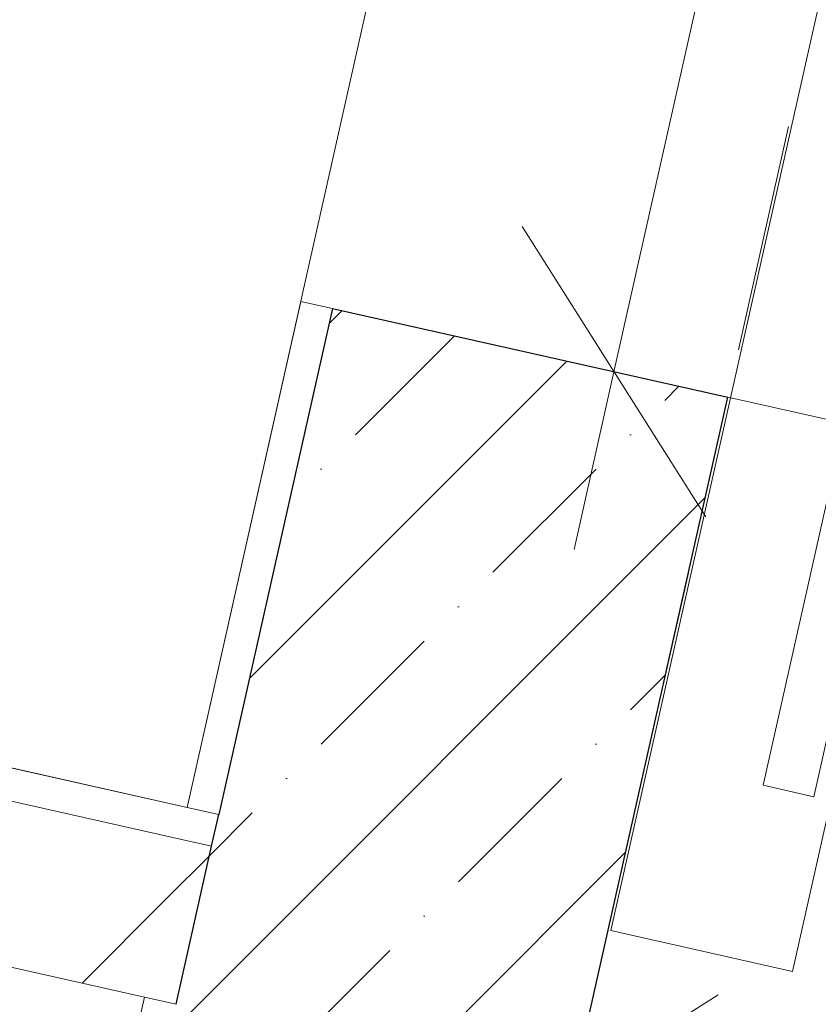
# Model space of a CAD drawing. Header units: millimetres. Extents: x -7213913 to -6999406, y 6129472 to 6470382.
# Tile 196 of 256: x -7187859 to -7187367, y 6174464 to 6175072. Entities that reach past the tile are written whole.
import ezdxf
from ezdxf.enums import TextEntityAlignment as Align

# ---------------------------------------------------------------- set-up
doc = ezdxf.new("R2010")
doc.units = ezdxf.units.MM
doc.header["$MEASUREMENT"] = 0
doc.linetypes.add('короткая штриховая', pattern=[282.222222, 141.111111, -141.111111])
for name, color, linetype in [('S - МОП.АР', 7, 'Continuous'), ('АР-Стены_внутренние_пилоны.АР', 7, 'Continuous'), ('АР-Стены_Перегородки_шахты_.АР', 7, 'Continuous'), ('АР-Чертеж-Размеры.АР', 7, 'Continuous')]:
    doc.layers.add(name, color=color, linetype=linetype)
for name, color, linetype, lineweight in [('S - МОП.АР_Ном._пера__2', 8, 'Continuous', 15), ('АР-вертикальная связь - Лифт.АР_Ном._пера__120', 7, 'Continuous', 0), ('АР-Стены_внутренние_пилоны.АР_Ном._пера__1', 7, 'Continuous', 30), ('АР-Стены_Перегородки_шахты_.АР_Ном._пера__1', 7, 'Continuous', 30), ('АР-Чертеж-Размеры.АР_Ном._пера__1', 7, 'Continuous', 0), ('Двери Archicad_Ном._пера__120', 7, 'Continuous', 0), ('Паспорта Зон Archicad_Ном._пера__1', 7, 'Continuous', 0)]:
    doc.layers.add(name, color=color, linetype=linetype, lineweight=lineweight)
doc.styles.add('РЎР“Р•РќР•Р\xa0Р\x98Р\xa0_РЎРўР\x98Р›Р¬_2', font='calibri.ttf')
doc.styles.add('РЎР“Р•РќР•Р\xa0Р\x98Р\xa0_РЎРўР\x98Р›Р¬_3', font='GOST_Common.ttf')
doc.dimstyles.new('СГЕНЕРИР_СТИЛЬ__3', dxfattribs={"dimtxt": 129.999995, "dimasz": 142.5, "dimexe": 0.18, "dimexo": 300000, "dimgap": 0, "dimtad": 1, "dimdec": 0, "dimzin": 0, "dimdsep": 46, "dimtxsty": 'РЎР“Р•РќР•Р\xa0Р\x98Р\xa0_РЎРўР\x98Р›Р¬_3', "dimblk": 'ARROWHEAD_6', "dimblk1": 'ARROWHEAD_6', "dimblk2": 'ARROWHEAD_6', "dimcen": 0.09, "dimclrd": 7, "dimclre": 7, "dimclrt": 7, "dimazin": 0, "dimtfac": 1, "dimtdec": 4, "dimtmove": 0, "dimatfit": 3, "dimfxl": 1, "dimtolj": 1, "dimtzin": 0, "dimarcsym": 0})
doc.dimstyles.new('СГЕНЕРИР_СТИЛЬ__5', dxfattribs={"dimtxt": 200, "dimasz": 142.5, "dimexe": 0.18, "dimexo": 0.0625, "dimgap": 0, "dimtad": 1, "dimdec": 0, "dimzin": 0, "dimdsep": 46, "dimtxsty": 'РЎР“Р•РќР•Р\xa0Р\x98Р\xa0_РЎРўР\x98Р›Р¬_3', "dimblk": 'ARROWHEAD_6', "dimblk1": 'ARROWHEAD_6', "dimblk2": 'ARROWHEAD_6', "dimcen": 0.09, "dimse1": 1, "dimse2": 1, "dimclrd": 7, "dimclre": 7, "dimclrt": 7, "dimazin": 0, "dimtfac": 1, "dimtdec": 4, "dimtmove": 0, "dimatfit": 3, "dimfxl": 1, "dimtolj": 1, "dimtzin": 0, "dimarcsym": 0})
pattern_1 = [(45, (-6566190.34, 6563027.8), (-111.369318, 111.369318), [0, -105, 0, -157.5]), (110, (-6565840.34, 6563027.8), (148.001588, 53.868173), [0, -77, 0, -133])]
pattern_2 = [(45, (-6566190.34, 6562677.8), (-127.279217, 127.279217), [])]

# ---------------------------------------------------------------- blocks, each defined once
blk = doc.blocks.new('Лифтовой холл _ ПБЗ_1_53_10', base_point=(-7188853.33, 6178755.24))
at = {"layer": 'S - МОП.АР_Ном._пера__2', "color": 8, "linetype": 'Continuous', "lineweight": 15, "flags": 128}
blk.add_lwpolyline([(-7192033.86, 6181367.83), (-7192391.05, 6179777.45), (-7190283.55, 6179304.11), (-7191171.02, 6175352.71), (-7187756.08, 6174585.74), (-7186511.43, 6180127.52)], close=True, dxfattribs=at)
at = {"layer": 'Паспорта Зон Archicad_Ном._пера__1', "color": 7, "lineweight": 0, "style": 'РЎР“Р•РќР•Р\xa0Р\x98Р\xa0_РЎРўР\x98Р›Р¬_3'}
blk.add_attdef('ROOM_NUMBER', text='', height=350, rotation=347.34172, dxfattribs=at).set_placement((-7188399.68, 6179289.78), align=Align.MIDDLE_CENTER)
at = {"layer": 'Паспорта Зон Archicad_Ном._пера__1', "color": 7, "lineweight": 0, "style": 'РЎР“Р•РќР•Р\xa0Р\x98Р\xa0_РЎРўР\x98Р›Р¬_2'}
blk.add_attdef('ROOM_AREA', text='', height=200, rotation=347.34172, dxfattribs=at).set_placement((-7188127.89, 6178691.66), align=Align.MIDDLE_RIGHT)
blk = doc.blocks.new('Прямоугольный Дверной Проем 23[5]_10', base_point=(-6566190.34, 6562677.79))
at = {"layer": 'Двери Archicad_Ном._пера__120', "color": 7, "linetype": 'Continuous', "lineweight": 0}
for p, q in [((-7187685.96, 6174897.98), (-7187666.44, 6174893.6)), ((-7187666.44, 6174893.6), (-7187422.52, 6174838.82))]:
    blk.add_line(p, q, dxfattribs=at)
blk = doc.blocks.new('Стена_23_10', base_point=(-7187679.25, 6174266.15))
at = {"layer": 'АР-Стены_внутренние_пилоны.АР', "linetype": 'Continuous', "lineweight": 0, "true_color": 0x000000}
h = blk.add_hatch(dxfattribs=at)
h.set_pattern_fill('ШТУКАТУРКА__ГИПС_01_000A', color=18, style=0, pattern_type=2)
h.set_pattern_definition(pattern_1)
h.paths.add_polyline_path([(-7187756.08, 6174585.74), (-7187736.57, 6174581.36), (-7187666.44, 6174893.6), (-7187685.96, 6174897.98)])
h = blk.add_hatch(dxfattribs=at)
h.set_pattern_fill('ЖЕЛЕЗОБЕТОН__PROJECT__000A', color=18, style=0, pattern_type=2)
h.set_pattern_definition([(45, (-6566190.34, 6562677.8), (-84.852814, 84.852814), []), (45, (-6566232.77, 6562720.22), (-84.852814, 84.852814), [90, -30, 0, -30])])
h.paths.add_polyline_path([(-7187666.44, 6174893.6), (-7187773.82, 6174415.5), (-7187529.9, 6174360.72), (-7187422.52, 6174838.82)])
h = blk.add_hatch(dxfattribs=at)
h.set_pattern_fill('ШТУКАТУРКА__ГИПС_01_000A', color=18, style=0, pattern_type=2)
h.set_pattern_definition(pattern_1)
h.paths.add_polyline_path([(-7187782.38, 6174468.66), (-7187848.12, 6174175.96), (-7187824.55, 6174189.64), (-7187762.87, 6174464.28)])
at = {"layer": 'АР-Стены_внутренние_пилоны.АР_Ном._пера__1', "color": 7, "linetype": 'Continuous', "lineweight": 0}
for p, q in [((-7187685.96, 6174897.98), (-7187666.44, 6174893.6)), ((-7187736.57, 6174581.36), (-7187756.08, 6174585.74))]:
    blk.add_line(p, q, dxfattribs=at)
at = {"layer": 'АР-Стены_внутренние_пилоны.АР_Ном._пера__1', "color": 7, "linetype": 'Continuous', "lineweight": 30}
for p, q in [((-7187666.44, 6174893.6), (-7187736.57, 6174581.36)), ((-7187666.44, 6174893.6), (-7187422.52, 6174838.82)), ((-7187740.95, 6174561.85), (-7187736.57, 6174581.36)), ((-7187762.87, 6174464.28), (-7187740.95, 6174561.85))]:
    blk.add_line(p, q, dxfattribs=at)
at = {"layer": 'АР-Стены_внутренние_пилоны.АР_Ном._пера__1', "color": 7, "linetype": 'Continuous', "lineweight": 15}
blk.add_line((-7187782.38, 6174468.66), (-7187762.87, 6174464.28), dxfattribs=at)
at = {"layer": 'АР-Стены_внутренние_пилоны.АР_Ном._пера__1', "color": 7, "linetype": 'Continuous', "lineweight": 0, "flags": 128}
for points in [[(-7187685.96, 6174897.98), (-7187756.08, 6174585.74)], [(-7187782.38, 6174468.66), (-7187848.12, 6174175.96)]]:
    blk.add_lwpolyline(points, dxfattribs=at)
at = {"layer": 'АР-Стены_внутренние_пилоны.АР_Ном._пера__1', "color": 7, "linetype": 'Continuous', "lineweight": 30, "flags": 128}
blk.add_lwpolyline([(-7187529.9, 6174360.72), (-7187422.52, 6174838.82)], dxfattribs=at)
at = {"layer": 'Двери Archicad_Ном._пера__120', "color": 7, "linetype": 'Continuous', "lineweight": 0}
blk.add_blockref('Прямоугольный Дверной Проем 23[5]_10', (-6566190.34, 6562677.79), dxfattribs=at)
blk = doc.blocks.new('Стена_269_10', base_point=(-7191338.79, 6175267.41))
at = {"layer": 'АР-Стены_Перегородки_шахты_.АР', "linetype": 'Continuous', "lineweight": 0, "true_color": 0x000000}
h = blk.add_hatch(dxfattribs=at)
h.set_pattern_fill('ШТУКАТУРКА__ГИПС_01_000A', color=18, style=0, pattern_type=2)
h.set_pattern_definition(pattern_1)
h.paths.add_polyline_path([(-7188575.15, 6174749.2), (-7187760.47, 6174566.23), (-7187756.08, 6174585.74), (-7188570.77, 6174768.72)])
h = blk.add_hatch(dxfattribs=at)
h.set_pattern_fill('БЛОКИ_БЕТОННЫЕ_ЭФФЕКТИВН_28', color=18, style=0, pattern_type=2)
h.set_pattern_definition(pattern_2)
h.paths.add_polyline_path([(-7188597.06, 6174651.63), (-7187782.38, 6174468.66), (-7187760.47, 6174566.23), (-7188575.15, 6174749.2)])
h = blk.add_hatch(dxfattribs=at)
h.set_pattern_fill('ШТУКАТУРКА__ГИПС_01_000A', color=18, style=0, pattern_type=2)
h.set_pattern_definition(pattern_1)
h.paths.add_polyline_path([(-7187740.95, 6174561.85), (-7187736.57, 6174581.36), (-7187756.08, 6174585.74), (-7187760.47, 6174566.23)])
h = blk.add_hatch(dxfattribs=at)
h.set_pattern_fill('БЛОКИ_БЕТОННЫЕ_ЭФФЕКТИВН_28', color=18, style=0, pattern_type=2)
h.set_pattern_definition(pattern_2)
h.paths.add_polyline_path([(-7187762.87, 6174464.28), (-7187740.95, 6174561.85), (-7187760.47, 6174566.23), (-7187782.38, 6174468.66)])
at = {"layer": 'АР-Стены_внутренние_пилоны.АР_Ном._пера__1', "color": 7, "linetype": 'Continuous', "lineweight": 0}
blk.add_line((-7187736.57, 6174581.36), (-7187756.08, 6174585.74), dxfattribs=at)
at = {"layer": 'АР-Стены_внутренние_пилоны.АР_Ном._пера__1', "color": 7, "linetype": 'Continuous', "lineweight": 30}
for p, q in [((-7187740.95, 6174561.85), (-7187736.57, 6174581.36)), ((-7187762.87, 6174464.28), (-7187740.95, 6174561.85))]:
    blk.add_line(p, q, dxfattribs=at)
at = {"layer": 'АР-Стены_внутренние_пилоны.АР_Ном._пера__1', "color": 7, "linetype": 'Continuous', "lineweight": 15}
for p, q in [((-7187740.95, 6174561.85), (-7187760.47, 6174566.23)), ((-7187782.38, 6174468.66), (-7187762.87, 6174464.28))]:
    blk.add_line(p, q, dxfattribs=at)
at = {"layer": 'АР-Стены_Перегородки_шахты_.АР_Ном._пера__1', "color": 7, "linetype": 'Continuous', "lineweight": 15}
blk.add_line((-7187760.47, 6174566.23), (-7188575.15, 6174749.2), dxfattribs=at)
at = {"layer": 'АР-Стены_Перегородки_шахты_.АР_Ном._пера__1', "color": 7, "linetype": 'Continuous', "lineweight": 0, "flags": 128}
blk.add_lwpolyline([(-7187756.08, 6174585.74), (-7188570.77, 6174768.72)], dxfattribs=at)
at = {"layer": 'АР-Стены_Перегородки_шахты_.АР_Ном._пера__1', "color": 7, "linetype": 'Continuous', "lineweight": 15, "flags": 128}
blk.add_lwpolyline([(-7188597.06, 6174651.63), (-7187782.38, 6174468.66)], dxfattribs=at)
blk = doc.blocks.new('*D904', base_point=(-6566190.34, 6562677.79))
at = {"layer": 'АР-Чертеж-Размеры.АР_Ном._пера__1', "color": 7, "linetype": 'Continuous', "lineweight": 0, "transparency": 16777216}
for p, q in [((-7187487.23, 6174550.69), (-7187548.86, 6174276.27)), ((-7187428.44, 6174470.22), (-7187607.66, 6174356.74)), ((-7187518.05, 6174413.48), (-7187627.81, 6174438.13)), ((-7184786.1, 6173799.9), (-7187518.05, 6174413.48)), ((-7184755.29, 6173937.11), (-7184816.92, 6173662.69)), ((-7184875.72, 6173743.16), (-7184696.49, 6173856.64)), ((-7184676.34, 6173775.25), (-7184786.1, 6173799.9))]:
    blk.add_line(p, q, dxfattribs=at)
at = {"layer": 'АР-Чертеж-Размеры.АР_Ном._пера__1', "color": 7, "lineweight": 0, "transparency": 16777216, "insert": (-7186348.01, 6174177.34), "char_height": 130, "attachment_point": 7, "rotation": 347.34172, "style": 'РЎР“Р•РќР•Р\xa0Р\x98Р\xa0_РЎРўР\x98Р›Р¬_3'}
blk.add_mtext('\\A1;{\\pql;\\fGOST Common|b0|i0|c204|p0;\\W1.000000;2\xa0800}', dxfattribs=at)
blk = doc.blocks.new('ARROWHEAD_6')
at = {"color": 0, "linetype": 'Continuous', "lineweight": 0}
for p, q in [((-0.5, -0.5), (0.5, 0.5)), ((0, 0), (-1, 0))]:
    blk.add_line(p, q, dxfattribs=at)
blk = doc.blocks.new('*D906', base_point=(-6566190.34, 6562677.79))
at = {"layer": 'АР-Чертеж-Размеры.АР_Ном._пера__1', "color": 7, "linetype": 'Continuous', "lineweight": 0, "transparency": 16777216}
for p, q in [((-7187262.66, 6175879.07), (-7187238.01, 6175988.83)), ((-7187205.92, 6175789.46), (-7187319.4, 6175968.68)), ((-7187125.45, 6175848.25), (-7187399.87, 6175909.88)), ((-7187492.75, 6174854.59), (-7187262.66, 6175879.07)), ((-7187549.49, 6174944.2), (-7187436.01, 6174764.98)), ((-7187355.55, 6174823.77), (-7187629.96, 6174885.41)), ((-7187517.4, 6174744.82), (-7187492.75, 6174854.59))]:
    blk.add_line(p, q, dxfattribs=at)
at = {"layer": 'АР-Чертеж-Размеры.АР_Ном._пера__1', "color": 7, "lineweight": 0, "transparency": 16777216, "insert": (-7187445.48, 6175183.7), "char_height": 130, "attachment_point": 7, "rotation": 77.34172, "style": 'РЎР“Р•РќР•Р\xa0Р\x98Р\xa0_РЎРўР\x98Р›Р¬_3'}
blk.add_mtext('\\A1;{\\pql;\\fGOST Common|b0|i0|c204|p0;\\W1.000000;1\xa0050}', dxfattribs=at)
blk = doc.blocks.new('*D969', base_point=(-6566190.34, 6562677.79))
at = {"layer": 'АР-Чертеж-Размеры.АР_Ном._пера__1', "color": 7, "linetype": 'Continuous', "lineweight": 0, "transparency": 16777216}
for p, q in [((-7187609.14, 6180374.06), (-7187584.49, 6180483.83)), ((-7187552.4, 6180284.45), (-7187665.88, 6180463.67)), ((-7187471.93, 6180343.25), (-7187746.35, 6180404.88)), ((-7188853.79, 6174832.28), (-7187609.14, 6180374.06)), ((-7188910.53, 6174921.9), (-7188797.05, 6174742.67)), ((-7188716.58, 6174801.47), (-7188991, 6174863.1)), ((-7188878.44, 6174722.52), (-7188853.79, 6174832.28))]:
    blk.add_line(p, q, dxfattribs=at)
at = {"layer": 'АР-Чертеж-Размеры.АР_Ном._пера__1', "color": 7, "lineweight": 0, "transparency": 16777216, "insert": (-7188302.12, 6177407.24), "char_height": 130, "attachment_point": 7, "rotation": 77.34176, "style": 'РЎР“Р•РќР•Р\xa0Р\x98Р\xa0_РЎРўР\x98Р›Р¬_3'}
blk.add_mtext('\\A1;{\\pql;\\fGOST Common|b0|i0|c204|p0;\\W1.000000;5\xa0680}', dxfattribs=at)
blk = doc.blocks.new('*D1098', base_point=(-6566190.34, 6562677.79))
at = {"layer": 'АР-Чертеж-Размеры.АР_Ном._пера__1', "color": 7, "linetype": 'Continuous', "lineweight": 0, "transparency": 16777216}
for p, q in [((-7193377.85, 6174357.02), (-7193316.22, 6174631.43)), ((-7193257.42, 6174550.97), (-7193436.64, 6174437.48)), ((-7193456.8, 6174518.88), (-7193347.03, 6174494.22)), ((-7193347.03, 6174494.22), (-7186190.58, 6172886.92)), ((-7186221.4, 6172749.72), (-7186159.77, 6173024.13)), ((-7186280.19, 6172830.18), (-7186100.97, 6172943.67)), ((-7186190.58, 6172886.92), (-7186080.82, 6172862.27))]:
    blk.add_line(p, q, dxfattribs=at)
at = {"layer": 'АР-Чертеж-Размеры.АР_Ном._пера__1', "color": 7, "lineweight": 0, "transparency": 16777216, "insert": (-7190070.25, 6173799.27), "char_height": 200, "attachment_point": 7, "rotation": 347.34172, "style": 'РЎР“Р•РќР•Р\xa0Р\x98Р\xa0_РЎРўР\x98Р›Р¬_3'}
blk.add_mtext('\\A1;{\\pql;\\fGOST Common|b0|i0|c204|p0;\\W1.000000;7\xa0335}', dxfattribs=at)

msp = doc.modelspace()

# ---------------------------------------------------------------- linework, layer by layer
at = {"layer": 'S - МОП.АР', "color": 254, "linetype": 'Continuous', "lineweight": 0, "true_color": 0xdadada, "flags": 128}
msp.add_lwpolyline([(-7192033.86, 6181367.83), (-7192391.05, 6179777.45), (-7190283.55, 6179304.11), (-7191171.02, 6175352.71), (-7187756.08, 6174585.74), (-7186511.43, 6180127.52)], close=True, dxfattribs=at)
at = {"layer": 'АР-вертикальная связь - Лифт.АР_Ном._пера__120', "color": 7, "linetype": 'короткая штриховая', "lineweight": 0}
msp.add_lwpolyline([(-7187137.64, 6176107.21), (-7187529.9, 6174360.72), (-7184797.95, 6173747.14), (-7184405.7, 6175493.63)], close=True, dxfattribs=at)
at = {"layer": 'АР-вертикальная связь - Лифт.АР_Ном._пера__120', "color": 7, "linetype": 'Continuous', "lineweight": 0}
for points in [[(-7187382.52, 6174484.53), (-7187494.7, 6174509.72), (-7187163.9, 6175982.58), (-7187051.73, 6175957.39)], [(-7187369.43, 6174592.37), (-7187400.79, 6174599.42), (-7187299.1, 6175052.17), (-7187267.74, 6175045.12)]]:
    msp.add_lwpolyline(points, close=True, dxfattribs=at)

# ---------------------------------------------------------------- block references
at = {"layer": 'S - МОП.АР', "color": 7, "linetype": 'Continuous', "lineweight": 0}
msp.add_blockref('Лифтовой холл _ ПБЗ_1_53_10', (-7188853.33, 6178755.24), dxfattribs=at)
at = {"layer": 'АР-Стены_внутренние_пилоны.АР', "color": 7, "lineweight": 0}
msp.add_blockref('Стена_23_10', (-7187679.25, 6174266.15), dxfattribs=at)
at = {"layer": 'АР-Стены_Перегородки_шахты_.АР', "color": 7, "lineweight": 0}
msp.add_blockref('Стена_269_10', (-7191338.79, 6175267.41), dxfattribs=at)

# ---------------------------------------------------------------- dimensions: what is measured, and where the dimension line sits
at = {"layer": 'АР-Чертеж-Размеры.АР', "color": 7, "linetype": 'Continuous', "lineweight": 0}
for base, p1, p2, angle, dimstyle, picture, middle, turn in [((-7187609.14, 6180374.06), (-7189463.55, 6174969.23), (-7188733.57, 6180626.6), 77.34176, 'СГЕНЕРИР_СТИЛЬ__3', '*D969', (-7188316.67, 6177639.06), 77.34176), ((-7187262.66, 6175879.07), (-7187685.96, 6174897.98), (-7187455.86, 6175922.46), 77.34172, 'СГЕНЕРИР_СТИЛЬ__3', '*D906', (-7187460.03, 6175415.53), 77.34172), ((-7186190.58, 6172886.92), (-7193260.58, 6174879.14), (-7186104.13, 6173271.84), 347.34172, 'СГЕНЕРИР_СТИЛЬ__5', '*D1098', (-7189713.59, 6173821.66), 347.34172), ((-7187518.05, 6174413.48), (-7184797.95, 6173747.14), (-7187529.9, 6174360.72), 167.34172, 'СГЕНЕРИР_СТИЛЬ__3', '*D904', (-7186116.18, 6174191.9), 347.34172)]:
    dim = msp.add_linear_dim(base=base, p1=p1, p2=p2, angle=angle, dimstyle=dimstyle, dxfattribs=at)
    dim.commit()
    dim.dimension.update_dxf_attribs({"geometry": picture, "text_midpoint": middle, "dimtype": 160, "text_rotation": turn})

doc.saveas('drawing.dxf')
